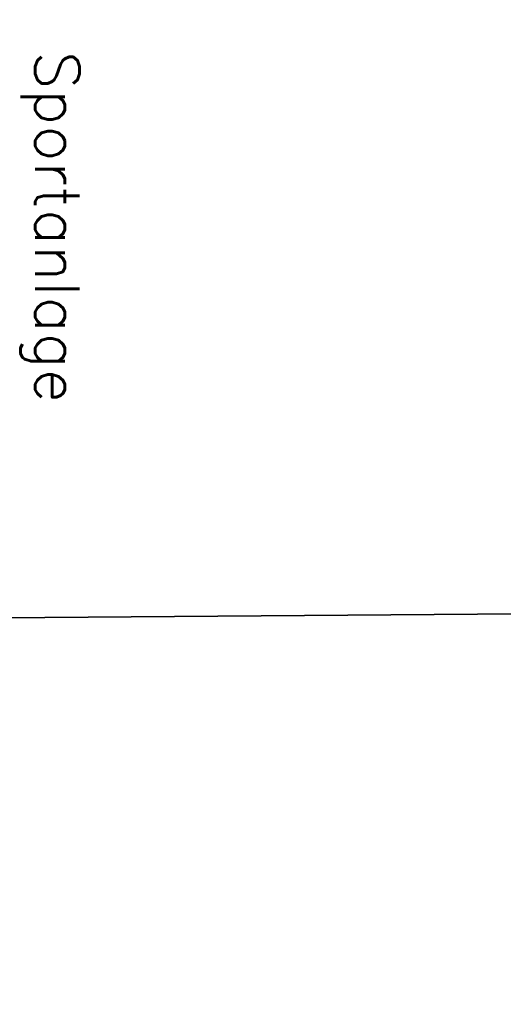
# Model space of a CAD drawing. Header units: metres. Extents: x 339653 to 341672, y 5744753 to 5747397.
# Tile 109 of 256: x 340534 to 340577, y 5745827 to 5745916. Entities that reach past the tile are written whole.
import ezdxf
from ezdxf.enums import TextEntityAlignment as Align

# ---------------------------------------------------------------- set-up
doc = ezdxf.new("R2010")
doc.units = ezdxf.units.M
doc.header["$LTSCALE"] = 0.03
for name, color, linetype, lineweight in [('Flurstücke_Grenzpunkte', 7, 'Continuous', 25), ('Historie', 7, 'Continuous', 25), ('Siedlung', 7, 'Continuous', 25)]:
    doc.layers.add(name, color=color, linetype=linetype, lineweight=lineweight)
doc.layers.add('STRASSENNUMMER', color=7, linetype='Continuous')
doc.layers.add('UMRINGE_FLURSTUECKSABGRENZUNGEN', color=7, linetype='Continuous')
doc.styles.add('STRASSENNUMMER', font='simplex.shx')

msp = doc.modelspace()

# ---------------------------------------------------------------- linework, layer by layer
at = {"layer": 'Flurstücke_Grenzpunkte', "color": 83}
for points in [[(340497.32, 5745875.49), (340497.299, 5745877.625), (340496.964, 5745910.169), (340496.87, 5745919.491), (340496.858, 5745920.693), (340498.828, 5745924.371), (340513.746, 5745945.683), (340518.779, 5745947.416), (340562.122, 5745947.526), (340562.164, 5745950.527), (340681.999, 5745950.851), (340685.011, 5745946.856), (340685.145, 5745863.082), (340684.15, 5745863.074), (340528.012, 5745861.864), (340497.46, 5745861.627)], [(340501.63, 5745678.14), (340501.568, 5745771.522), (340501.554, 5745791.793), (340498.163, 5745791.788), (340497.46, 5745861.627), (340528.012, 5745861.864), (340684.15, 5745863.074), (340685.145, 5745863.082), (340685.285, 5745775.812), (340685.288, 5745769.673), (340685.342, 5745677.222), (340681.451, 5745673.953), (340664.621, 5745676.978)]]:
    msp.add_lwpolyline(points, close=True, dxfattribs=at)
at = {"layer": 'Historie', "color": 83}
msp.add_lwpolyline([(340498.163, 5745791.788), (340497.46, 5745861.627), (340528.012, 5745861.864), (340684.15, 5745863.074), (340685.145, 5745863.082), (340685.285, 5745775.812), (340685.288, 5745769.673), (340501.568, 5745771.522), (340501.554, 5745791.793)], close=True, dxfattribs=at)
at = {"layer": 'Siedlung', "color": 83}
for points in [[(340495.728, 5745919.171), (340496.858, 5745920.693), (340498.828, 5745924.371), (340513.746, 5745945.683), (340518.779, 5745947.416), (340562.122, 5745947.526), (340562.164, 5745950.527), (340681.999, 5745950.851), (340685.011, 5745946.856), (340685.145, 5745863.082), (340684.15, 5745863.074), (340528.012, 5745861.864), (340528.019, 5745863.079), (340528.048, 5745878.194), (340526.638, 5745905.598), (340522.968, 5745913.793), (340516.589, 5745918.87), (340510.777, 5745921.07), (340504.737, 5745921.703), (340496.87, 5745919.491)], [(340528.012, 5745861.864), (340684.15, 5745863.074), (340685.145, 5745863.082), (340685.285, 5745775.812), (340685.288, 5745769.673), (340685.342, 5745677.222), (340681.451, 5745673.953), (340664.621, 5745676.978), (340501.63, 5745678.14), (340501.568, 5745771.522), (340501.554, 5745791.793), (340498.163, 5745791.788), (340497.46, 5745861.627)]]:
    msp.add_lwpolyline(points, close=True, dxfattribs=at)
at = {"layer": 'UMRINGE_FLURSTUECKSABGRENZUNGEN', "color": 83}
for points in [[(340497.299, 5745877.625, 0), (340497.46, 5745861.627, 0), (340510.839, 5745861.731, 0), (340528.012, 5745861.864, 0), (340684.15, 5745863.074, 0), (340685.145, 5745863.082, 0), (340684.903, 5745946.823, 0), (340681.905, 5745950.812, 0), (340562.164, 5745950.527, 0), (340562.122, 5745947.526, 0), (340518.763, 5745947.415, 0), (340513.722, 5745945.684, 0), (340498.826, 5745924.373, 0), (340496.859, 5745920.693, 0), (340496.888, 5745917.886, 0), (340496.958, 5745910.969, 0), (340497.299, 5745877.625, 0)], [(340501.63, 5745678.14, 0), (340653.684, 5745677.056, 0), (340658.047, 5745677.025, 0), (340664.621, 5745676.978, 0), (340681.451, 5745673.953, 0), (340685.342, 5745677.222, 0), (340685.315, 5745723.996, 0), (340685.303, 5745744.896, 0), (340685.288, 5745769.673, 0), (340685.285, 5745775.812, 0), (340685.25, 5745797.396, 0), (340685.238, 5745804.991, 0), (340685.145, 5745863.082, 0), (340684.15, 5745863.074, 0), (340528.012, 5745861.864, 0), (340510.839, 5745861.731, 0), (340497.46, 5745861.627, 0), (340497.683, 5745839.482, 0), (340498.163, 5745791.788, 0), (340501.554, 5745791.793, 0), (340501.568, 5745771.522, 0), (340501.572, 5745765.488, 0), (340501.575, 5745761.613, 0), (340501.63, 5745678.14, 0)], [(340685.302, 5745746.197, 0), (340685.288, 5745769.673, 0), (340685.285, 5745775.812, 0), (340685.25, 5745797.396, 0), (340685.238, 5745804.991, 0), (340685.145, 5745863.082, 0), (340684.15, 5745863.074, 0), (340528.012, 5745861.864, 0)]]:
    msp.add_polyline3d(points, dxfattribs=at)

# ---------------------------------------------------------------- texts
at = {"layer": 'STRASSENNUMMER', "color": 83, "style": 'STRASSENNUMMER'}
msp.add_text('Sportanlage', height=4, rotation=270, dxfattribs=at).set_placement((340533.793, 5745912.964), align=Align.BOTTOM_LEFT)

doc.saveas('drawing.dxf')
